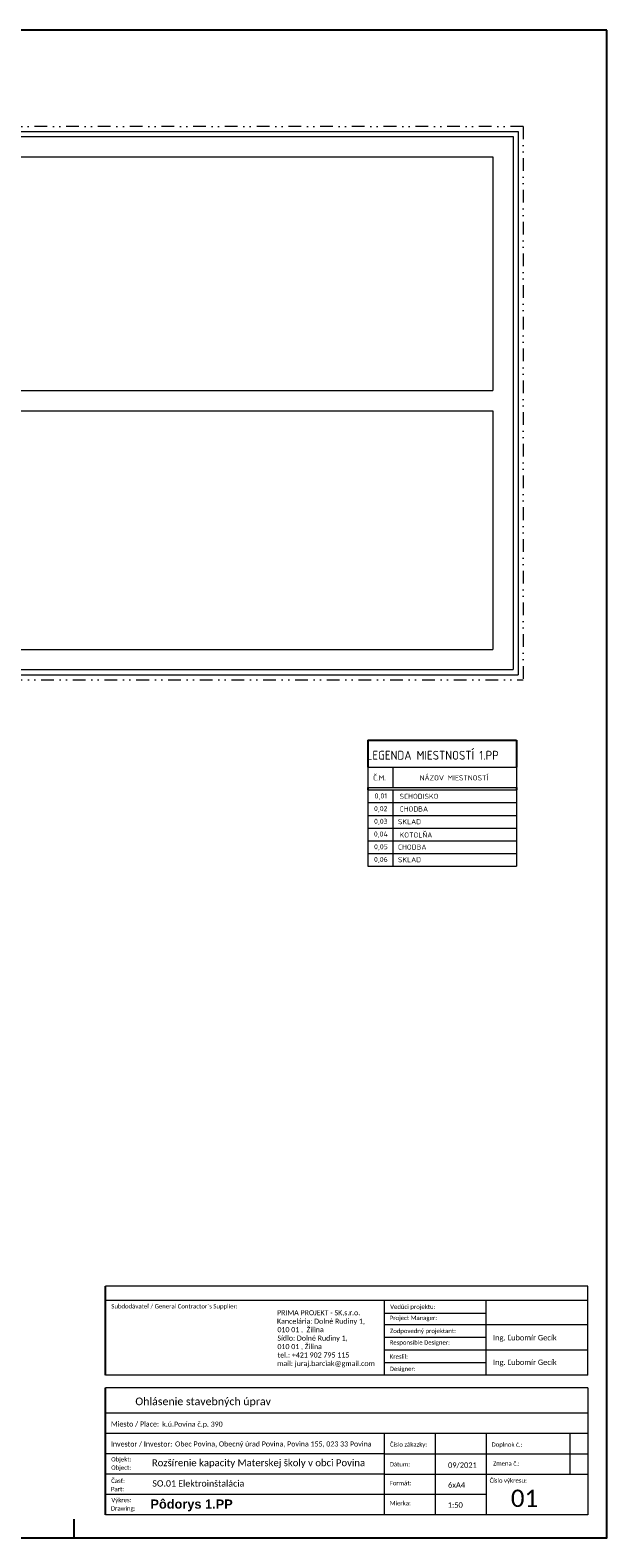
# Model space of a CAD drawing. Header units: millimetres. Extents: x 15895 to 58613, y -11754 to 79916.
# Tile 21 of 21: x 36068 to 47426, y 50216 to 79916. Entities that reach past the tile are written whole.
import ezdxf

# ---------------------------------------------------------------- set-up
doc = ezdxf.new("R2010")
doc.units = ezdxf.units.MM
doc.linetypes.add('DIVIDE', pattern=[1.25, 0.5, -0.25, 0, -0.25, 0, -0.25])
doc.layers.get('0').update_dxf_attribs({"linetype": 'CONTINUOUS'})
doc.layers.get('DEFPOINTS').update_dxf_attribs({"linetype": 'CONTINUOUS'})
for name, color, linetype, lineweight in [('Lines_Číslo_pera__99', 7, 'CONTINUOUS', 0), ('popis 025', 41, 'CONTINUOUS', 20), ('tenka', 7, 'CONTINUOUS', 0)]:
    doc.layers.add(name, color=color, linetype=linetype, lineweight=lineweight)
doc.styles.add('Arial_B', font='arialbd.ttf', dxfattribs={"height": 2.536891})
doc.styles.add('Calibri', font='calibri.ttf', dxfattribs={"height": 1.701113})
doc.styles.add('Calibri_1', font='calibri.ttf', dxfattribs={"height": 2.126391})
doc.styles.add('Calibri_2', font='calibri.ttf', dxfattribs={"height": 6.804452})
doc.styles.add('Calibri_3', font='calibri.ttf', dxfattribs={"height": 1.871224})
doc.styles.add('Calibri_4', font='calibri.ttf', dxfattribs={"height": 2.721781})
doc.styles.add('Calibri_7', font='calibri.ttf', dxfattribs={"height": 3.5})
doc.styles.get("Standard").update_dxf_attribs({"font": 'isocp.shx'})

msp = doc.modelspace()

# ---------------------------------------------------------------- linework, layer by layer
for p, q in [((37550, 53421), (37550, 55171)), ((37550, 50671), (37550, 53171)), ((36926, 50587), (36926, 50216))]:
    msp.add_line(p, q)
msp.add_lwpolyline([(47426, 79916), (15926, 79916), (15926, 50216), (47426, 50216)], close=True)
at = {"layer": 'DEFPOINTS', "linetype": 'Continuous'}
for p, q in [((42721, 65927), (45650, 65927)), ((42721, 65927), (42721, 65399)), ((45650, 65927), (45650, 65399)), ((42721, 64999), (42721, 64949)), ((45650, 64999), (45650, 64949))]:
    msp.add_line(p, q, dxfattribs=at)
at = {"layer": 'Lines_Číslo_pera__99', "linetype": 'ByBlock'}
for p, q in [((42721, 65399), (43209, 65399)), ((42721, 65399), (42721, 64999)), ((43209, 65399), (43209, 64999)), ((45650, 65399), (45650, 64999)), ((42721, 64999), (45650, 64999)), ((42721, 64949), (43209, 64949)), ((42721, 64949), (42721, 63449)), ((43209, 64949), (43209, 63449)), ((45650, 64949), (45650, 63449)), ((42721, 64699), (45650, 64699)), ((42721, 64449), (45650, 64449)), ((42721, 64199), (45650, 64199)), ((42721, 63949), (45650, 63949)), ((42721, 63699), (45650, 63699)), ((42721, 63449), (45650, 63449))]:
    msp.add_line(p, q, dxfattribs=at)
at = {"layer": 'Lines_Číslo_pera__99', "linetype": 'Continuous'}
for p, q in [((43209, 65399), (45650, 65399)), ((43209, 64949), (45650, 64949))]:
    msp.add_line(p, q, dxfattribs=at)
at = {"layer": 'popis 025', "color": 7}
for p, q in [((47050, 55171), (37550, 55171)), ((47050, 53421), (47050, 55171)), ((47050, 54890), (37550, 54890)), ((43050, 53421), (43050, 54890)), ((45050, 53421), (45050, 54890)), ((43050, 54640), (45050, 54640)), ((43050, 54421), (47050, 54421)), ((43050, 54171), (45050, 54171)), ((43050, 53921), (47050, 53921)), ((43050, 53671), (45050, 53671)), ((47050, 53421), (37550, 53421)), ((47050, 53171), (37550, 53171)), ((47050, 53171), (47050, 50671)), ((47050, 52671), (37550, 52671)), ((47050, 52271), (37550, 52271)), ((43050, 50671), (43050, 52271)), ((44050, 50671), (44050, 52271)), ((45050, 52271), (45050, 50671)), ((46700, 52271), (46700, 51471)), ((43050, 51871), (37550, 51871)), ((43050, 51871), (47050, 51871)), ((43050, 51471), (37550, 51471)), ((43050, 51471), (47050, 51471)), ((45050, 51071), (37550, 51071)), ((47050, 50671), (37550, 50671))]:
    msp.add_line(p, q, dxfattribs=at)
at = {"layer": 'tenka', "linetype": 'DIVIDE', "ltscale": 500}
for p, q in [((45781, 78019), (32131, 78019)), ((45781, 78019), (45781, 67119)), ((28781, 67119), (45781, 67119))]:
    msp.add_line(p, q, dxfattribs=at)
at = {"layer": 'tenka'}
for p, q in [((32131, 77919), (45681, 77919)), ((45681, 77919), (45681, 67219)), ((34911, 77419), (45181, 77419)), ((45181, 77419), (45181, 72819)), ((34911, 72819), (45181, 72819)), ((34911, 72419), (45181, 72419)), ((45181, 72419), (45181, 67719)), ((34911, 67719), (45181, 67719)), ((33731, 67219), (45681, 67219))]:
    msp.add_line(p, q, dxfattribs=at)
at = {"layer": 'tenka', "linetype": 'Continuous'}
for p, q in [((32131, 77819), (45581, 77819)), ((45581, 77819), (45581, 67319)), ((33731, 67319), (45581, 67319))]:
    msp.add_line(p, q, dxfattribs=at)

# ---------------------------------------------------------------- texts
at = {"layer": 'Lines_Číslo_pera__99', "linetype": 'Continuous'}
for s, height, p in [('LEGENDA MIESTNOSTÍ 1.PP', 175, (42695, 65545)), ('Č.M.', 100, (42821, 65137)), ('NÁZOV MIESTNOSTÍ', 100, (43740, 65137)), ('0,01', 100, (42853, 64781)), (' SCHODISKO', 100, (43273, 64774)), ('0,02', 100, (42840, 64531)), (' CHODBA', 100, (43273, 64524)), ('0,03', 100, (42841, 64281)), ('SKLAD', 100, (43312, 64274)), ('0,04', 100, (42838, 64031)), ('0,05', 100, (42841, 63781)), (' KOTOLŇA', 100, (43273, 64012)), ('CHODBA', 100, (43312, 63774)), ('0,06', 100, (42840, 63531)), ('SKLAD', 100, (43312, 63524))]:
    msp.add_text(s, height=height, dxfattribs=at).set_placement(p)
at = {"layer": 'popis 025', "color": 7, "linetype": 'Continuous'}
for s, height, style, p in [('Subdodávateľ / General Contractor´s Supplier:', 85.06, 'Calibri', (37667, 54735)), ('PRIMA PROJEKT - SK,s.r.o.', 100, 'Calibri_7', (40930, 54601)), ('Vedúci projektu:', 85.06, 'Calibri', (43159, 54726)), ('Kancelária: Dolné Rudiny 1,', 100, 'Calibri_7', (40930, 54434)), ('010 01 ,  Žilina', 100, 'Calibri_7', (40938, 54268)), ('Project Manager:', 85.06, 'Calibri', (43150, 54506)), ('Zodpovedný projektant:', 85.06, 'Calibri', (43157, 54250)), ('Sídlo: Dolné Rudiny 1,', 100, 'Calibri_7', (40938, 54101)), ('010 01 , Žilina', 100, 'Calibri_7', (40938, 53934)), ('Responsible Designer:', 85.06, 'Calibri', (43150, 54022)), ('Ing. Ľubomír Gecík', 106.32, 'Calibri_1', (45184, 54106)), ('tel.: +421 902 795 115', 100, 'Calibri_7', (40941, 53768)), ('Kreslil:', 85.1, 'Calibri', (43150, 53745)), ('mail: juraj.barciak@gmail.com', 100, 'Calibri_7', (40932, 53601)), ('Designer:', 85.1, 'Calibri', (43150, 53503)), ('Ing. Ľubomír Gecík', 106.32, 'Calibri_1', (45184, 53622)), ('Ohlásenie stavebných úprav', 150, 'Calibri_4', (38140, 52830)), ('Miesto / Place:', 100, 'Calibri', (37658, 52409)), ('k.ú.Povina č.p. 390', 100, 'Calibri_3', (38670, 52406)), ('Investor / Investor:', 100, 'Calibri_3', (37658, 52015)), ('Číslo zákazky:', 85.06, 'Calibri', (43155, 52014)), ('Doplnok č.:', 85.06, 'Calibri', (45156, 52011)), ('Objekt:', 85.1, 'Calibri', (37665, 51721)), ('Dátum:', 85.1, 'Calibri', (43150, 51623)), ('09/2021', 106.3, 'Calibri_1', (44298, 51596)), ('Zmena č.:', 85.1, 'Calibri', (45186, 51639)), ('Object:', 85.1, 'Calibri', (37665, 51557)), ('Časť:', 85.1, 'Calibri', (37665, 51298)), ('Číslo výkresu:', 85.06, 'Calibri', (45117, 51303)), ('Part:', 85.1, 'Calibri', (37660, 51134)), ('Formát:', 85.1, 'Calibri', (43150, 51252)), ('6xA4', 106.3, 'Calibri_1', (44299, 51205)), ('01', 340.2, 'Calibri_2', (45536, 50826)), ('Výkres:', 85.1, 'Calibri', (37668, 50918)), ('Drawing:', 85.1, 'Calibri', (37659, 50754)), ('Pôdorys 1.PP', 180, 'Arial_B', (38437, 50792)), ('Mierka:', 85.1, 'Calibri', (43150, 50855)), ('1:50', 106.3, 'Calibri_1', (44293, 50810))]:
    msp.add_text(s, height=height, dxfattribs=dict(at, style=style)).set_placement(p)
at = {"layer": 'popis 025', "color": 0, "linetype": 'Continuous'}
for s, height, style, p in [('Obec Povina, Obecný úrad Povina, Povina 155, 023 33 Povina', 100, 'Calibri_3', (38922, 52016)), ('Rozšírenie kapacity Materskej školy v\xa0obci Povina\xa0', 135, 'Calibri_4', (38466, 51628)), ('SO.01 Elektroinštalácia', 125, 'Calibri_4', (38475, 51226))]:
    msp.add_text(s, height=height, dxfattribs=dict(at, style=style)).set_placement(p)

doc.saveas('drawing.dxf')
